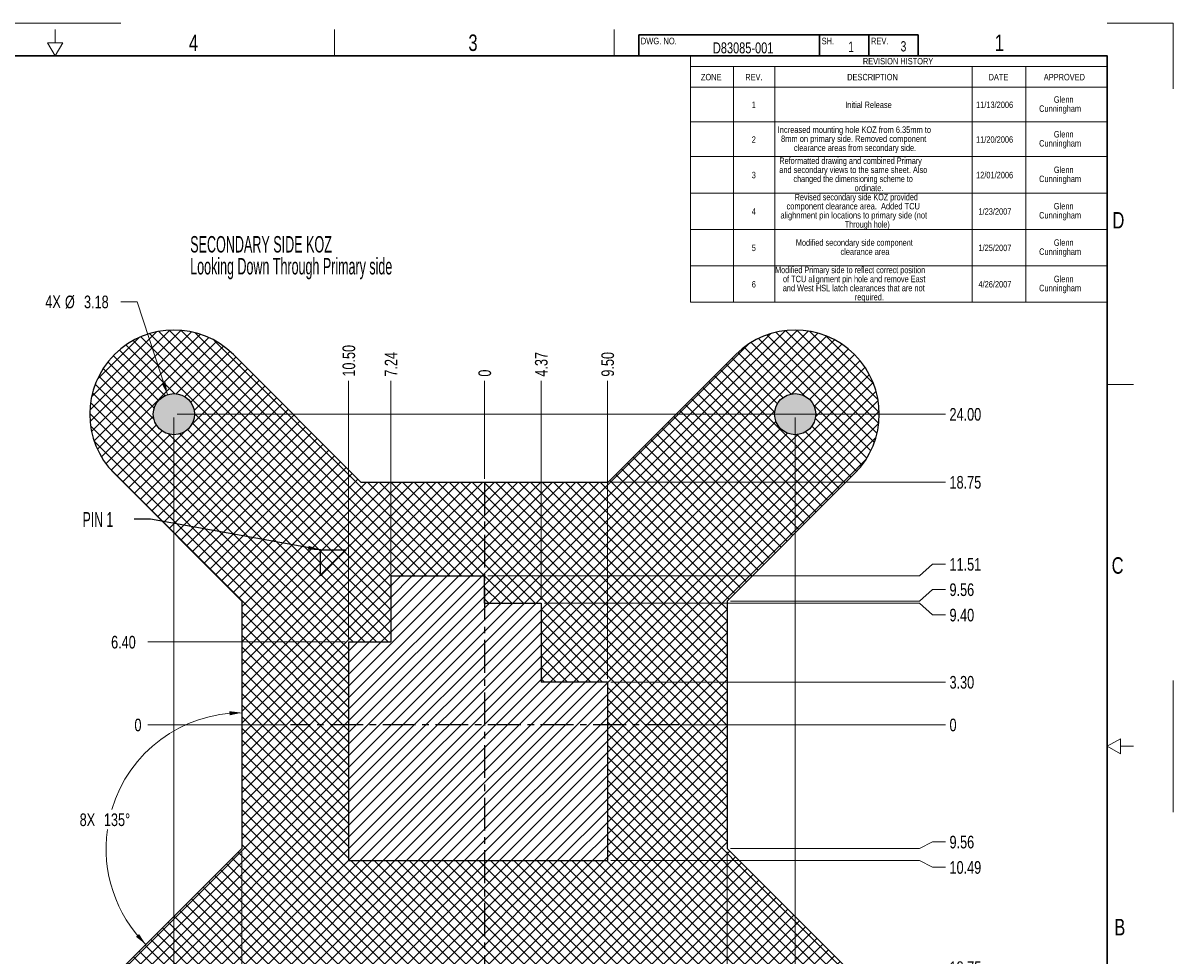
# Model space of a CAD drawing. Header units: millimetres. Extents: x 0 to 864, y 0 to 559.
# Tile 4 of 4: x 419 to 864, y 198 to 559. Entities that reach past the tile are written whole.
import ezdxf

# ---------------------------------------------------------------- set-up
doc = ezdxf.new("R2010")
doc.units = ezdxf.units.MM
doc.linetypes.add('CENTERX2', pattern=[20.32, 12.7, -2.54, 2.54, -2.54])
for name, color, linetype, lineweight in [('BORDER_N', 250, 'Continuous', 0), ('BORDER_W', 5, 'Continuous', 30), ('TEXT', 250, 'Continuous', 15)]:
    doc.layers.add(name, color=color, linetype=linetype, lineweight=lineweight)
doc.styles.add('SLDTEXTSTYLE0', font='TXT', dxfattribs={"width": 0.75})
doc.styles.add('SLDTEXTSTYLE1', font='TXT', dxfattribs={"width": 0.6975})
doc.styles.add('SLDTEXTSTYLE18', font='TXT', dxfattribs={"width": 0.708333})
doc.styles.add('SLDTEXTSTYLE19', font='TXT', dxfattribs={"width": 0.688953})
doc.styles.add('SLDTEXTSTYLE20', font='TXT', dxfattribs={"width": 0.692308})
doc.styles.add('SLDTEXTSTYLE21', font='TXT', dxfattribs={"width": 0.704268})
doc.styles.add('SLDTEXTSTYLE22', font='TXT', dxfattribs={"width": 0.681818})
doc.styles.add('SLDTEXTSTYLE23', font='TXT', dxfattribs={"width": 0.696429})
doc.styles.add('SLDTEXTSTYLE24', font='TXT', dxfattribs={"width": 0.697917})
doc.styles.add('SLDTEXTSTYLE25', font='TXT', dxfattribs={"width": 0.689189})
doc.styles.add('SLDTEXTSTYLE26', font='TXT', dxfattribs={"width": 0.692935})
doc.styles.add('SLDTEXTSTYLE27', font='TXT', dxfattribs={"width": 0.705882})
doc.styles.add('SLDTEXTSTYLE28', font='TXT', dxfattribs={"width": 0.678571})
doc.styles.add('SLDTEXTSTYLE29', font='TXT', dxfattribs={"width": 0.680233})
doc.styles.add('SLDTEXTSTYLE30', font='TXT', dxfattribs={"width": 0.605})
doc.styles.add('SLDTEXTSTYLE4', font='TXT', dxfattribs={"width": 0.571389})
doc.styles.add('SLDTEXTSTYLE5', font='TXT', dxfattribs={"width": 0.568333})
doc.dimstyles.new('SLDDIMSTYLE0', dxfattribs={"dimtxt": 4.879436, "dimasz": 4.7625, "dimexe": 0, "dimexo": 0.0625, "dimgap": 1.219859, "dimtad": 0, "dimtih": 1, "dimtoh": 1, "dimdec": 0, "dimlfac": 0.2, "dimdsep": 46, "dimtxsty": 'SLDTEXTSTYLE0', "dimblk1": 'NONE', "dimblk2": 'NONE', "dimsah": 1, "dimcen": 0.09, "dimadec": 0, "dimazin": 0, "dimtfac": 1, "dimtdec": 3, "dimtofl": 0, "dimtmove": 0, "dimatfit": 3, "dimldrblk": 'NONE', "dimfxl": 0, "dimtolj": 1, "dimtzin": 12, "dimarcsym": 0})
doc.dimstyles.new('SLDDIMSTYLE1', dxfattribs={"dimtxt": 4.879436, "dimasz": 4.7625, "dimexe": 0, "dimexo": 0.0625, "dimgap": 1.219859, "dimtad": 0, "dimtih": 1, "dimtoh": 1, "dimlfac": 0.2, "dimzin": 12, "dimdsep": 46, "dimtxsty": 'SLDTEXTSTYLE0', "dimblk1": 'NONE', "dimblk2": 'NONE', "dimsah": 1, "dimcen": 0.09, "dimadec": 0, "dimazin": 0, "dimtfac": 1, "dimtdec": 3, "dimtofl": 0, "dimtmove": 0, "dimatfit": 3, "dimldrblk": 'NONE', "dimfxl": 0, "dimtolj": 1, "dimtzin": 12, "dimarcsym": 0})
doc.dimstyles.new('SLDDIMSTYLE2', dxfattribs={"dimtxt": 4.879436, "dimasz": 4.7625, "dimexe": 0, "dimexo": 0.0625, "dimgap": 1.219859, "dimtad": 0, "dimtih": 1, "dimtoh": 1, "dimlfac": 0.2, "dimzin": 4, "dimdsep": 46, "dimtxsty": 'SLDTEXTSTYLE0', "dimblk1": 'NONE', "dimblk2": 'NONE', "dimsah": 1, "dimcen": 0.09, "dimadec": 0, "dimazin": 0, "dimtfac": 1, "dimtdec": 3, "dimtofl": 0, "dimtmove": 0, "dimatfit": 3, "dimldrblk": 'NONE', "dimfxl": 0, "dimtolj": 1, "dimtzin": 12, "dimarcsym": 0})
doc.dimstyles.new('SLDDIMSTYLE3', dxfattribs={"dimtxt": 4.879436, "dimasz": 4.7625, "dimexe": 0, "dimexo": 0.0625, "dimgap": 1.219859, "dimtad": 0, "dimtih": 1, "dimtoh": 1, "dimlfac": 0.2, "dimzin": 12, "dimdsep": 46, "dimtxsty": 'SLDTEXTSTYLE0', "dimsah": 1, "dimcen": 0.09, "dimadec": 0, "dimazin": 0, "dimtfac": 1, "dimtdec": 3, "dimtmove": 0, "dimatfit": 3, "dimfxl": 0, "dimtolj": 1, "dimtzin": 12, "dimarcsym": 0})
doc.dimstyles.new('SLDDIMSTYLE4', dxfattribs={"dimtxt": 4.7625, "dimasz": 4.7625, "dimexe": 0, "dimexo": 0.0625, "dimgap": 1.190625, "dimtad": 0, "dimtih": 1, "dimtoh": 1, "dimdec": 0, "dimzin": 0, "dimdsep": 46, "dimtxsty": 'Standard', "dimsah": 1, "dimcen": 0.09, "dimadec": 0, "dimazin": 0, "dimtfac": 1, "dimtdec": 0, "dimtofl": 0, "dimtmove": 0, "dimatfit": 3, "dimfxl": 0, "dimtolj": 1, "dimtzin": 0, "dimarcsym": 0})

# ---------------------------------------------------------------- blocks, each defined once
blk = doc.blocks.new('SW_NOTE_0')
at = {"layer": 'TEXT', "char_height": 6.35, "attachment_point": 1}
for s, insert, style in [('{SECONDARY SIDE KOZ}', (0, 8.19), 'SLDTEXTSTYLE4'), ('{Looking Down Through Primary side}', (0, -0.28), 'SLDTEXTSTYLE5')]:
    blk.add_mtext(s, dxfattribs=dict(at, insert=insert, style=style))
blk = doc.blocks.new('SW_TABLEANNOTATION_0')
at = {"color": 7, "linetype": 'Continuous', "lineweight": 0}
for p, q in [((0, 0), (0, -95.35)), ((160.95, 0), (0, 0)), ((160.95, -95.35), (160.95, 0)), ((0, -4.3), (160.95, -4.3)), ((16.51, -4.3), (16.51, -12.3)), ((32.56, -4.3), (32.56, -12.3)), ((108.76, -4.3), (108.76, -12.3)), ((129.47, -4.3), (129.47, -12.3)), ((0, -12.3), (160.95, -12.3)), ((16.51, -12.3), (16.51, -95.35)), ((32.56, -12.3), (32.56, -95.35)), ((108.76, -12.3), (108.76, -95.35)), ((129.47, -12.3), (129.47, -95.35)), ((0, -25.71), (160.95, -25.71)), ((0, -39.11), (160.95, -39.11)), ((0, -53.17), (160.95, -53.17)), ((0, -67.23), (160.95, -67.23)), ((0, -81.29), (160.95, -81.29)), ((0, -95.35), (160.95, -95.35))]:
    blk.add_line(p, q, dxfattribs=at)
at = {"color": 7, "linetype": 'Continuous', "lineweight": 0, "char_height": 2.5, "attachment_point": 1}
for s, insert, style in [('{REVISION HISTORY}', (66.54, -1), 'SLDTEXTSTYLE0'), ('{ZONE}', (3.98, -7.15), 'SLDTEXTSTYLE0'), ('{REV.}', (21.1, -7.15), 'SLDTEXTSTYLE0'), ('{DESCRIPTION}', (60.49, -7.15), 'SLDTEXTSTYLE0'), ('{DATE}', (115.11, -7.15), 'SLDTEXTSTYLE0'), ('{APPROVED}', (136.43, -7.15), 'SLDTEXTSTYLE0'), ('{Initial Release}', (59.72, -17.85), 'SLDTEXTSTYLE0'), ('{11/13/2006}', (110.27, -17.85), 'SLDTEXTSTYLE0'), ('{Glenn }', (140.31, -15.81), 'SLDTEXTSTYLE0'), ('{1}', (23.61, -17.85), 'SLDTEXTSTYLE0'), ('{Cunningham}', (134.62, -19.31), 'SLDTEXTSTYLE0'), ('{Increased mounting hole KOZ from 6.35mm to }', (33.66, -27.47), 'SLDTEXTSTYLE19'), ('{8mm on primary side. Removed component }', (34.92, -30.97), 'SLDTEXTSTYLE20'), ('{11/20/2006}', (110.27, -31.26), 'SLDTEXTSTYLE0'), ('{Glenn }', (140.31, -29.22), 'SLDTEXTSTYLE0'), ('{2}', (23.61, -31.26), 'SLDTEXTSTYLE0'), ('{clearance areas from secondary side.}', (39.91, -34.47), 'SLDTEXTSTYLE18'), ('{Cunningham}', (134.62, -32.72), 'SLDTEXTSTYLE0'), ('{Reformatted drawing and combined Primary }', (34.25, -39.45), 'SLDTEXTSTYLE21'), ('{and secondary views to the same sheet. Also }', (34.25, -42.95), 'SLDTEXTSTYLE22'), ('{Glenn }', (140.31, -42.95), 'SLDTEXTSTYLE0'), ('{3}', (23.61, -44.99), 'SLDTEXTSTYLE0'), ('{changed the dimensioning scheme to }', (39.73, -46.45), 'SLDTEXTSTYLE23'), ('{12/01/2006}', (110.27, -44.99), 'SLDTEXTSTYLE0'), ('{Cunningham}', (134.62, -46.45), 'SLDTEXTSTYLE0'), ('{Revised secondary side KOZ provided }', (40.2, -53.51), 'SLDTEXTSTYLE24'), ('{ordinate. }', (63.33, -49.95), 'SLDTEXTSTYLE0'), ('{component clearance area.  Added TCU }', (37.04, -57.01), 'SLDTEXTSTYLE25'), ('{Glenn }', (140.31, -57.01), 'SLDTEXTSTYLE0'), ('{4}', (23.61, -59.05), 'SLDTEXTSTYLE0'), ('{alighnment pin locations to primary side (not }', (34.71, -60.51), 'SLDTEXTSTYLE26'), ('{1/23/2007}', (111.19, -59.05), 'SLDTEXTSTYLE0'), ('{Cunningham}', (134.62, -60.51), 'SLDTEXTSTYLE0'), ('{Through hole) }', (59.59, -64.01), 'SLDTEXTSTYLE23'), ('{Modified secondary side component }', (40.66, -71.07), 'SLDTEXTSTYLE27'), ('{Glenn }', (140.31, -71.07), 'SLDTEXTSTYLE0'), ('{5}', (23.61, -73.11), 'SLDTEXTSTYLE0'), ('{clearance area}', (57.89, -74.57), 'SLDTEXTSTYLE0'), ('{1/25/2007}', (111.19, -73.11), 'SLDTEXTSTYLE0'), ('{Cunningham}', (134.62, -74.57), 'SLDTEXTSTYLE0'), ('{Modified Primary side to reflect correct position }', (32.65, -81.63), 'SLDTEXTSTYLE1'), ('{6}', (23.61, -87.17), 'SLDTEXTSTYLE0'), ('{and West HSL latch clearances that are not }', (35.59, -88.63), 'SLDTEXTSTYLE29'), ('{of TCU alignment pin hole and remove East }', (35.69, -85.13), 'SLDTEXTSTYLE28'), ('{4/26/2007}', (111.19, -87.17), 'SLDTEXTSTYLE0'), ('{Cunningham}', (134.62, -88.63), 'SLDTEXTSTYLE0'), ('{Glenn }', (140.31, -85.13), 'SLDTEXTSTYLE0'), ('{required.}', (63.4, -92.13), 'SLDTEXTSTYLE0')]:
    blk.add_mtext(s, dxfattribs=dict(at, insert=insert, style=style))
blk = doc.blocks.new('*D8')
at = {"layer": 'TEXT'}
blk.add_line((503.89, 238.65), (503.89, 112.57), dxfattribs=at)
at = {"layer": 'TEXT', "insert": (501.53, 94.76), "char_height": 4.879, "attachment_point": 1, "rotation": 90, "style": 'SLDTEXTSTYLE0'}
blk.add_mtext('{18.75}', dxfattribs=at)
blk = doc.blocks.new('_None')
blk = doc.blocks.new('*D9')
at = {"layer": 'TEXT'}
blk.add_line((691.39, 238.65), (691.39, 112.57), dxfattribs=at)
at = {"layer": 'TEXT', "insert": (689.03, 94.76), "char_height": 4.879, "attachment_point": 1, "rotation": 90, "style": 'SLDTEXTSTYLE0'}
blk.add_mtext('{18.75}', dxfattribs=at)
blk = doc.blocks.new('*D10')
at = {"layer": 'TEXT'}
blk.add_line((477.64, 406.44), (477.64, 112.57), dxfattribs=at)
at = {"layer": 'TEXT', "insert": (475.28, 94.76), "char_height": 4.879, "attachment_point": 1, "rotation": 90, "style": 'SLDTEXTSTYLE0'}
blk.add_mtext('{24.00}', dxfattribs=at)
blk = doc.blocks.new('*D11')
at = {"layer": 'TEXT'}
blk.add_line((717.64, 406.44), (717.64, 112.57), dxfattribs=at)
at = {"layer": 'TEXT', "insert": (715.28, 94.76), "char_height": 4.879, "attachment_point": 1, "rotation": 90, "style": 'SLDTEXTSTYLE0'}
blk.add_mtext('{24.00}', dxfattribs=at)
blk = doc.blocks.new('*D14')
at = {"layer": 'TEXT'}
blk.add_line((673.91, 287.71), (775.68, 287.71), dxfattribs=at)
at = {"layer": 'TEXT', "insert": (777.27, 290.07), "char_height": 4.879, "attachment_point": 1, "style": 'SLDTEXTSTYLE0'}
blk.add_mtext('{0}', dxfattribs=at)
blk = doc.blocks.new('*D15')
at = {"layer": 'TEXT'}
blk.add_line((478.91, 167.71), (775.68, 167.71), dxfattribs=at)
at = {"layer": 'TEXT', "insert": (777.27, 170.07), "char_height": 4.879, "attachment_point": 1, "style": 'SLDTEXTSTYLE0'}
blk.add_mtext('{24.00}', dxfattribs=at)
blk = doc.blocks.new('*D16')
at = {"layer": 'TEXT'}
for p, q in [((765.68, 239.92), (692.66, 239.92)), ((770.68, 242.48), (765.68, 239.92)), ((770.68, 242.48), (775.68, 242.48))]:
    blk.add_line(p, q, dxfattribs=at)
at = {"layer": 'TEXT', "insert": (777.27, 244.84), "char_height": 4.879, "attachment_point": 1, "style": 'SLDTEXTSTYLE0'}
blk.add_mtext('{9.56}', dxfattribs=at)
blk = doc.blocks.new('*D17')
at = {"layer": 'TEXT'}
blk.add_line((646.7, 381.46), (775.68, 381.46), dxfattribs=at)
at = {"layer": 'TEXT', "insert": (777.27, 383.82), "char_height": 4.879, "attachment_point": 1, "style": 'SLDTEXTSTYLE0'}
blk.add_mtext('{18.75}', dxfattribs=at)
blk = doc.blocks.new('*D18')
at = {"layer": 'TEXT'}
blk.add_line((646.7, 193.96), (775.68, 193.96), dxfattribs=at)
at = {"layer": 'TEXT', "insert": (777.27, 196.32), "char_height": 4.879, "attachment_point": 1, "style": 'SLDTEXTSTYLE0'}
blk.add_mtext('{18.75}', dxfattribs=at)
blk = doc.blocks.new('*D19')
at = {"layer": 'TEXT'}
blk.add_line((478.91, 407.71), (775.68, 407.71), dxfattribs=at)
at = {"layer": 'TEXT', "insert": (777.27, 410.07), "char_height": 4.879, "attachment_point": 1, "style": 'SLDTEXTSTYLE0'}
blk.add_mtext('{24.00}', dxfattribs=at)
blk = doc.blocks.new('*D20')
at = {"layer": 'TEXT'}
blk.add_line((646.41, 304.21), (775.68, 304.21), dxfattribs=at)
at = {"layer": 'TEXT', "insert": (777.27, 306.57), "char_height": 4.879, "attachment_point": 1, "style": 'SLDTEXTSTYLE0'}
blk.add_mtext('{3.30}', dxfattribs=at)
blk = doc.blocks.new('*D21')
at = {"layer": 'TEXT'}
for p, q in [((770.68, 349.77), (765.68, 345.25)), ((770.68, 349.77), (775.68, 349.77)), ((765.68, 345.25), (598.91, 345.25))]:
    blk.add_line(p, q, dxfattribs=at)
at = {"layer": 'TEXT', "insert": (777.27, 352.13), "char_height": 4.879, "attachment_point": 1, "style": 'SLDTEXTSTYLE0'}
blk.add_mtext('{11.51}', dxfattribs=at)
blk = doc.blocks.new('*D22')
at = {"layer": 'TEXT'}
for p, q in [((765.68, 235.25), (646.41, 235.25)), ((770.68, 232.68), (765.68, 235.25)), ((770.68, 232.68), (775.68, 232.68))]:
    blk.add_line(p, q, dxfattribs=at)
at = {"layer": 'TEXT', "insert": (777.27, 235.04), "char_height": 4.879, "attachment_point": 1, "style": 'SLDTEXTSTYLE0'}
blk.add_mtext('{10.49}', dxfattribs=at)
blk = doc.blocks.new('*D23')
at = {"layer": 'TEXT'}
for p, q in [((770.68, 339.97), (765.68, 335.49)), ((770.68, 339.97), (775.68, 339.97)), ((765.68, 335.49), (692.66, 335.49))]:
    blk.add_line(p, q, dxfattribs=at)
at = {"layer": 'TEXT', "insert": (777.27, 342.33), "char_height": 4.879, "attachment_point": 1, "style": 'SLDTEXTSTYLE0'}
blk.add_mtext('{9.56}', dxfattribs=at)
blk = doc.blocks.new('*D24')
at = {"layer": 'TEXT'}
for p, q in [((765.68, 334.69), (620.75, 334.69)), ((770.68, 330.17), (765.68, 334.69)), ((770.68, 330.17), (775.68, 330.17))]:
    blk.add_line(p, q, dxfattribs=at)
at = {"layer": 'TEXT', "insert": (777.27, 332.53), "char_height": 4.879, "attachment_point": 1, "style": 'SLDTEXTSTYLE0'}
blk.add_mtext('{9.40}', dxfattribs=at)
blk = doc.blocks.new('*D25')
at = {"layer": 'TEXT'}
blk.add_line((597.64, 382.73), (597.64, 420.6), dxfattribs=at)
at = {"layer": 'TEXT', "insert": (595.28, 422.19), "char_height": 4.879, "attachment_point": 1, "rotation": 90, "style": 'SLDTEXTSTYLE0'}
blk.add_mtext('{0}', dxfattribs=at)
blk = doc.blocks.new('*D26')
at = {"layer": 'TEXT'}
blk.add_line((545.14, 320.97), (545.14, 420.6), dxfattribs=at)
at = {"layer": 'TEXT', "insert": (542.78, 422.19), "char_height": 4.879, "attachment_point": 1, "rotation": 90, "style": 'SLDTEXTSTYLE0'}
blk.add_mtext('{10.50}', dxfattribs=at)
blk = doc.blocks.new('*D27')
at = {"layer": 'TEXT'}
blk.add_line((561.44, 346.52), (561.44, 420.6), dxfattribs=at)
at = {"layer": 'TEXT', "insert": (559.08, 422.19), "char_height": 4.879, "attachment_point": 1, "rotation": 90, "style": 'SLDTEXTSTYLE0'}
blk.add_mtext('{7.24}', dxfattribs=at)
blk = doc.blocks.new('*D28')
at = {"layer": 'TEXT'}
blk.add_line((619.48, 335.96), (619.48, 420.6), dxfattribs=at)
at = {"layer": 'TEXT', "insert": (617.12, 422.19), "char_height": 4.879, "attachment_point": 1, "rotation": 90, "style": 'SLDTEXTSTYLE0'}
blk.add_mtext('{4.37}', dxfattribs=at)
blk = doc.blocks.new('*D29')
at = {"layer": 'TEXT'}
blk.add_line((645.14, 305.48), (645.14, 420.6), dxfattribs=at)
at = {"layer": 'TEXT', "insert": (642.78, 422.19), "char_height": 4.879, "attachment_point": 1, "rotation": 90, "style": 'SLDTEXTSTYLE0'}
blk.add_mtext('{9.50}', dxfattribs=at)
blk = doc.blocks.new('*D30')
at = {"layer": 'TEXT'}
blk.add_line((521.37, 287.71), (467.59, 287.71), dxfattribs=at)
at = {"layer": 'TEXT', "insert": (462.41, 290.07), "char_height": 4.879, "attachment_point": 1, "style": 'SLDTEXTSTYLE0'}
blk.add_mtext('{0}', dxfattribs=at)
blk = doc.blocks.new('*D31')
at = {"layer": 'TEXT'}
blk.add_line((543.87, 319.7), (467.59, 319.7), dxfattribs=at)
at = {"layer": 'TEXT', "insert": (453.39, 322.06), "char_height": 4.879, "attachment_point": 1, "style": 'SLDTEXTSTYLE0'}
blk.add_mtext('{6.40}', dxfattribs=at)
blk = doc.blocks.new('SW_ANGULAR_DIMENSION_0')
at = {"layer": 'TEXT'}
for start, end in [(90, 163.3182), (171.9853, 225)]:
    blk.add_arc((62.63, -7.31), 52.46, start, end, dxfattribs=at)
for points in [[(62.63, 45.14), (57.84, 45.72), (57.91, 44.13)], [(25.54, -44.41), (22.92, -40.35), (21.75, -41.42)]]:
    blk.add_solid(points, dxfattribs=at)
at = {"layer": 'TEXT', "char_height": 4.879, "attachment_point": 1, "style": 'SLDTEXTSTYLE0'}
for s, insert in [('{8X }', (0, 6.23)), ('{135°}', (9.36, 6.23))]:
    blk.add_mtext(s, dxfattribs=dict(at, insert=insert))
blk = doc.blocks.new('*D33')
at = {"layer": 'TEXT'}
for p, q in [((463.47, 451.13), (457.12, 451.13)), ((475.18, 415.25), (463.47, 451.13))]:
    blk.add_line(p, q, dxfattribs=at)
blk.add_solid([(475.18, 415.25), (474.45, 420.03), (472.95, 419.53)], dxfattribs=at)
at = {"layer": 'TEXT', "char_height": 4.879, "attachment_point": 1, "style": 'SLDTEXTSTYLE0'}
for s, insert in [('{4X}', (427.99, 453.57)), ('{%%c}', (435.56, 453.49)), ('{3.18}', (442.92, 453.49))]:
    blk.add_mtext(s, dxfattribs=dict(at, insert=insert))

msp = doc.modelspace()

# ---------------------------------------------------------------- hatches: boundary and pattern name
h = msp.add_hatch(color=3)
edge = h.paths.add_edge_path()
edge.add_arc((93.56606, 431.95064), 7.9375, 0, 360)
edge = h.paths.add_edge_path()
edge.add_arc((333.56606, 431.95064), 7.9375, 0, 360)
edge = h.paths.add_edge_path()
edge.add_arc((93.56606, 191.95064), 7.9375, 0, 360)
edge = h.paths.add_edge_path()
edge.add_arc((333.56606, 191.95064), 7.9375, 0, 360)
edge = h.paths.add_edge_path()
edge.add_arc((116.97606, 215.36064), 2.4775, 0, 360)
edge = h.paths.add_edge_path()
edge.add_arc((310.15606, 408.54064), 2.4775, 0, 360)
edge = h.paths.add_edge_path()
edge.add_arc((477.63971, 407.70619), 7.9375, 0, 360)
edge = h.paths.add_edge_path()
edge.add_arc((477.63971, 167.70619), 7.9375, 0, 360)
edge = h.paths.add_edge_path()
edge.add_arc((717.63971, 167.70619), 7.9375, 0, 360)
edge = h.paths.add_edge_path()
edge.add_arc((717.63971, 407.70619), 7.9375, 0, 360)
h = msp.add_hatch()
h.set_pattern_fill('ANSI37', color=1, style=0)
h.paths.add_polyline_path([(597.63971, 381.45619), (549.85165, 381.45619), (500.62068, 430.68716, 1), (454.65874, 384.72522), (503.88971, 335.49425), (503.88971, 239.91814), (454.65874, 190.68716, 1), (500.62068, 144.72522), (549.85165, 193.95619), (597.63971, 193.95619), (597.63971, 235.24619), (545.13971, 235.24619), (545.13971, 319.69619), (561.44471, 319.69619), (561.44471, 345.24619), (597.63971, 345.24619)])
h.paths.add_polyline_path([(469.70221, 407.70619, -1), (485.57721, 407.70619, -1)], flags=16)
h.paths.add_polyline_path([(534.24561, 355.25213), (544.23059, 355.25213), (534.24561, 345.26715)], flags=16)
h.paths.add_polyline_path([(485.57721, 167.70619, -1), (469.70221, 167.70619, -1)], flags=16)
h.paths.add_polyline_path([(740.62068, 384.72522, 1), (694.65874, 430.68716), (645.42777, 381.45619), (597.63971, 381.45619), (597.63971, 334.68619), (619.47971, 334.68619), (619.47971, 304.20619), (645.13971, 304.20619), (645.13971, 235.24619), (597.63971, 235.24619), (597.63971, 193.95619), (645.42777, 193.95619), (694.65874, 144.72522, 1), (740.62068, 190.68716), (691.38971, 239.91814), (691.38971, 335.49425)])
h.paths.add_polyline_path([(709.70221, 407.70619, -1), (725.57721, 407.70619, -1)], flags=16)
h.paths.add_polyline_path([(725.57721, 167.70619, -1), (709.70221, 167.70619, -1)], flags=16)
h.paths.add_polyline_path([(544.23059, 355.25213), (534.24561, 355.25213), (534.24561, 345.26715)], flags=16)
h = msp.add_hatch()
h.set_pattern_fill('ANSI31', color=2, style=0)
h.paths.add_polyline_path([(597.63971, 345.24619), (561.44471, 345.24619), (561.44471, 319.69619), (545.13971, 319.69619), (545.13971, 287.70619), (597.63971, 287.70619)])
h.paths.add_polyline_path([(645.13971, 304.20619), (619.47971, 304.20619), (619.47971, 334.68619), (597.63971, 334.68619), (597.63971, 287.70619), (645.13971, 287.70619)])
h.paths.add_polyline_path([(645.13971, 287.70619), (597.63971, 287.70619), (597.63971, 235.24619), (645.13971, 235.24619)])
h.paths.add_polyline_path([(597.63971, 287.70619), (545.13971, 287.70619), (545.13971, 235.24619), (597.63971, 235.24619)])

# ---------------------------------------------------------------- linework, layer by layer
at = {"color": 7, "linetype": 'Continuous'}
for p, q in [((549.85165, 381.45619), (500.62068, 430.68716)), ((645.42777, 381.45619), (694.65874, 430.68716)), ((503.88971, 335.49425), (454.65874, 384.72522)), ((691.38971, 335.49425), (740.62068, 384.72522)), ((549.85165, 381.45619), (645.42777, 381.45619)), ((534.24561, 345.26715), (534.24561, 355.25213)), ((544.23059, 355.25213), (534.24561, 345.26715)), ((534.24561, 355.25213), (544.23059, 355.25213)), ((561.44471, 345.24619), (597.63971, 345.24619)), ((561.44471, 345.24619), (561.44471, 319.69619)), ((597.63971, 334.68619), (597.63971, 345.24619)), ((503.88971, 335.49425), (503.88971, 239.91814)), ((597.63971, 334.68619), (619.47971, 334.68619)), ((619.47971, 334.68619), (619.47971, 304.20619)), ((691.38971, 335.49425), (691.38971, 239.91814)), ((545.13971, 319.69619), (545.13971, 235.24619)), ((545.13971, 319.69619), (561.44471, 319.69619)), ((645.13971, 304.20619), (619.47971, 304.20619)), ((645.13971, 304.20619), (645.13971, 235.24619)), ((503.88971, 239.91814), (454.65874, 190.68716)), ((691.38971, 239.91814), (740.62068, 190.68716)), ((545.13971, 235.24619), (645.13971, 235.24619))]:
    msp.add_line(p, q, dxfattribs=at)
at = {"color": 7, "linetype": 'CENTERX2'}
for p, q in [((597.63971, 381.45619), (597.63971, 186.74425)), ((597.63971, 381.45619), (597.63971, 193.95619)), ((672.63971, 287.70619), (522.63971, 287.70619))]:
    msp.add_line(p, q, dxfattribs=at)
at = {"color": 7, "linetype": 'Continuous'}
for centre in [(477.63971, 407.70619), (717.63971, 407.70619)]:
    msp.add_circle(centre, 7.9375, dxfattribs=at)
for centre, start, end in [((477.63971, 407.70619), 45, 225), ((717.63971, 407.70619), 315, 135)]:
    msp.add_arc(centre, 32.5, start, end, dxfattribs=at)
at = {"layer": 'BORDER_N'}
for p, q in [((457.2, 558.8), (406.4, 558.8)), ((431.8, 551.18), (431.8, 556.26)), ((539.75, 546.1), (539.75, 556.26)), ((647.7, 546.1), (647.7, 556.26)), ((863.6, 558.8), (838.2, 558.8)), ((863.6, 533.4), (863.6, 558.8)), ((431.8, 546.1), (428.86706, 551.18)), ((434.73294, 551.18), (428.86706, 551.18)), ((431.8, 546.1), (434.73294, 551.18)), ((838.2, 419.1), (848.36, 419.1)), ((863.6, 254), (863.6, 304.8)), ((838.2, 279.4), (843.28, 282.33294)), ((843.28, 276.46706), (843.28, 282.33294)), ((838.2, 279.4), (843.28, 276.46706)), ((843.28, 279.4), (848.36, 279.4))]:
    msp.add_line(p, q, dxfattribs=at)
at = {"layer": 'BORDER_W'}
for p, q in [((657.225, 546.1), (657.225, 554.228)), ((657.225, 554.228), (765.175, 554.228)), ((727.075, 546.1), (727.075, 554.228)), ((746.125, 546.1), (746.125, 554.228)), ((765.175, 546.1), (765.175, 554.228)), ((838.2, 546.1), (25.4, 546.1)), ((838.2, 12.7), (838.2, 546.1))]:
    msp.add_line(p, q, dxfattribs=at)

# ---------------------------------------------------------------- block references
at = {"color": 7, "linetype": 'Continuous', "lineweight": 0}
msp.add_blockref('SW_TABLEANNOTATION_0', (677.25662, 546.29865), dxfattribs=at)
at = {"layer": 'TEXT'}
for name, p in [('SW_NOTE_0', (483.95244, 468.30577)), ('SW_ANGULAR_DIMENSION_0', (441.25538, 247.23178))]:
    msp.add_blockref(name, p, dxfattribs=at)

# ---------------------------------------------------------------- texts
at = {"layer": 'TEXT', "attachment_point": 1}
for s, insert, char_height, style in [('{4}', (483.45659, 554.35224), 6.35, 'SLDTEXTSTYLE0'), ('{3}', (591.41816, 554.35224), 6.35, 'SLDTEXTSTYLE0'), ('{DWG. NO.}', (658.01875, 553.1227), 2.54, 'SLDTEXTSTYLE0'), ('{D83085-001}', (685.86293, 551.30302), 4.2333333, 'SLDTEXTSTYLE0'), ('{SH.}', (727.86875, 553.1227), 2.54, 'SLDTEXTSTYLE0'), ('{1}', (738.1502, 551.57622), 3.96875, 'SLDTEXTSTYLE0'), ('{REV.}', (746.91875, 553.1227), 2.54, 'SLDTEXTSTYLE0'), ('{3}', (758.36959, 551.77374), 3.96875, 'SLDTEXTSTYLE0'), ('{1}', (794.77471, 554.35224), 6.35, 'SLDTEXTSTYLE0'), ('{D}', (840.20532, 485.77224), 6.35, 'SLDTEXTSTYLE0'), ('{PIN 1}', (442.39976, 369.89147), 5.820833, 'SLDTEXTSTYLE30'), ('{C}', (839.89885, 352.42224), 6.35, 'SLDTEXTSTYLE0'), ('{B}', (840.92686, 212.72224), 6.35, 'SLDTEXTSTYLE0')]:
    msp.add_mtext(s, dxfattribs=dict(at, insert=insert, char_height=char_height, style=style))

# ---------------------------------------------------------------- dimensions: what is measured, and where the dimension line sits
at = {"layer": 'TEXT'}
dim = msp.add_diameter_dim_2p(p1=(480.10221, 400.16033), p2=(475.17722, 415.25205), text='4X<>', dimstyle='SLDDIMSTYLE3', override={"dimtxt": 4.879436, "dimasz": 4.7625, "dimexe": 3.175, "dimexo": 1.27, "dimgap": 1.524, "dimtad": 0, "dimtih": 1, "dimtoh": 1, "dimlfac": 5, "dimzin": 12, "dimtzin": 12}, dxfattribs=at)
dim.commit()
dim.dimension.update_dxf_attribs({"geometry": '*D33', "text_midpoint": (441.76077, 451.13249), "dimtype": 163})
for feature_location, offset, dtype, origin, dimstyle, picture, middle in [((545.13971, 319.69619, 0.5), (0, 107.2541), 1, (597.63971, 381.45619, 0.5), 'SLDDIMSTYLE2', '*D26', (545.13971, 435.83188, 2.5)), ((561.4447136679, 345.2461944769, 0.5), (0, 81.7041011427), 1, (597.6397136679, 381.4561944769, 0.5), 'SLDDIMSTYLE1', '*D27', (561.4447136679, 436.7559190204, 2.5)), ((645.13971, 304.20619, 0.5), (0, 122.7441), 1, (597.63971, 381.45619, 0.5), 'SLDDIMSTYLE2', '*D29', (645.13971, 435.83188, 2.5)), ((619.47971, 334.68619, 0.5), (0, 92.2641), 1, (597.63971, 381.45619, 0.5), 'SLDDIMSTYLE1', '*D28', (619.47971, 434.91332, 2.5)), ((597.6397136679, 381.4561944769, 0.5), (0, 45.4941011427), 1, (597.6397136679, 381.4561944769, 0.5), 'SLDDIMSTYLE0', '*D25', (597.6397136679, 428.4742956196, 2.5)), ((477.63971, 407.70619, 0.5), (304.3901, 0), 0, (672.63971, 287.70619, 0.5), 'SLDDIMSTYLE2', '*D19', (787.8648, 407.70619, 2.5)), ((477.63971, 407.70619, 0.5), (0, -301.48333), 1, (597.63971, 193.95619, 0.5), 'SLDDIMSTYLE2', '*D10', (477.63971, 100.38788, 2.5)), ((717.63971, 407.70619, 0.5), (0, -301.48333), 1, (597.63971, 193.95619, 0.5), 'SLDDIMSTYLE2', '*D11', (717.63971, 100.38788, 2.5)), ((645.42777, 381.45619, 0.5), (136.60204, 0), 0, (672.63971, 287.70619, 0.5), 'SLDDIMSTYLE1', '*D17', (792.76314, 381.45619, 2.5)), ((597.63971, 345.24619, 0.5), (184.3901, 10.86917), 0, (672.63971, 287.70619, 0.5), 'SLDDIMSTYLE1', '*D21', (790.9242, 356.11537, 2.5)), ((691.38971, 335.49425, 0.5), (90.6401, 10.82194), 0, (672.63971, 287.70619, 0.5), 'SLDDIMSTYLE1', '*D23', (792.72105, 346.31619, 2.5)), ((619.47971, 334.68619, 0.5), (162.5501, -10.86917), 0, (672.63971, 287.70619, 0.5), 'SLDDIMSTYLE2', '*D24', (790.91139, 323.81702, 2.5)), ((545.13971, 319.69619, 0.5), (-83.89714, 0), 0, (522.63971, 287.70619, 0.5), 'SLDDIMSTYLE2', '*D31', (451.14601, 319.69619, 2.5)), ((645.13971, 304.20619, 0.5), (136.8901, 0), 0, (672.63971, 287.70619, 0.5), 'SLDDIMSTYLE2', '*D20', (789.0816, 304.20619, 2.5)), ((522.6397136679, 287.7061944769, 0.5), (-61.3971439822, 0), 0, (522.6397136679, 287.7061944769, 0.5), 'SLDDIMSTYLE0', '*D30', (459.7185696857, 287.7061944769, 2.5)), ((672.6397136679, 287.7061944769, 0.5), (109.390099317, 0), 0, (672.6397136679, 287.7061944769, 0.5), 'SLDDIMSTYLE0', '*D14', (783.5538129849, 287.7061944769, 2.5)), ((477.63971, 167.70619, 0.5), (304.3901, 0), 0, (672.63971, 287.70619, 0.5), 'SLDDIMSTYLE2', '*D15', (787.8648, 167.70619, 2.5)), ((645.13971, 235.24619, 0.5), (136.8901, -8.91362), 0, (672.63971, 287.70619, 0.5), 'SLDDIMSTYLE1', '*D22', (790.91139, 226.33258, 2.5)), ((645.42777, 193.95619, 0.5), (136.60204, 0), 0, (672.63971, 287.70619, 0.5), 'SLDDIMSTYLE1', '*D18', (792.76314, 193.95619, 2.5)), ((691.38971, 239.91814, 0.5), (90.6401, 8.91362), 0, (672.63971, 287.70619, 0.5), 'SLDDIMSTYLE1', '*D16', (792.72105, 248.83175, 2.5)), ((503.88971, 239.91814, 0.5), (0, -133.69527), 1, (597.63971, 193.95619, 0.5), 'SLDDIMSTYLE1', '*D8', (503.88971, 95.48954, 2.5)), ((691.38971, 239.91814, 0.5), (0, -133.69527), 1, (597.63971, 193.95619, 0.5), 'SLDDIMSTYLE1', '*D9', (691.38971, 95.48954, 2.5))]:
    dim = msp.add_ordinate_dim(feature_location=feature_location, offset=offset, dtype=dtype, origin=origin, dimstyle=dimstyle, override={"dimtxt": 4.879436, "dimasz": 4.7625, "dimexe": 3.175, "dimexo": 1.27, "dimgap": 1.524, "dimtad": 0, "dimtih": 1, "dimtoh": 1, "dimlfac": 5, "dimzin": 12, "dimtzin": 12}, dxfattribs=at)
    dim.commit()
    dim.dimension.update_dxf_attribs({"geometry": picture, "text_midpoint": middle})

# ---------------------------------------------------------------- leaders
msp.add_leader([(534.24561, 355.25213), (468.64203, 367.08027), (462.29203, 367.08027)], dimstyle='SLDDIMSTYLE4', dxfattribs=at)

doc.saveas('drawing.dxf')
